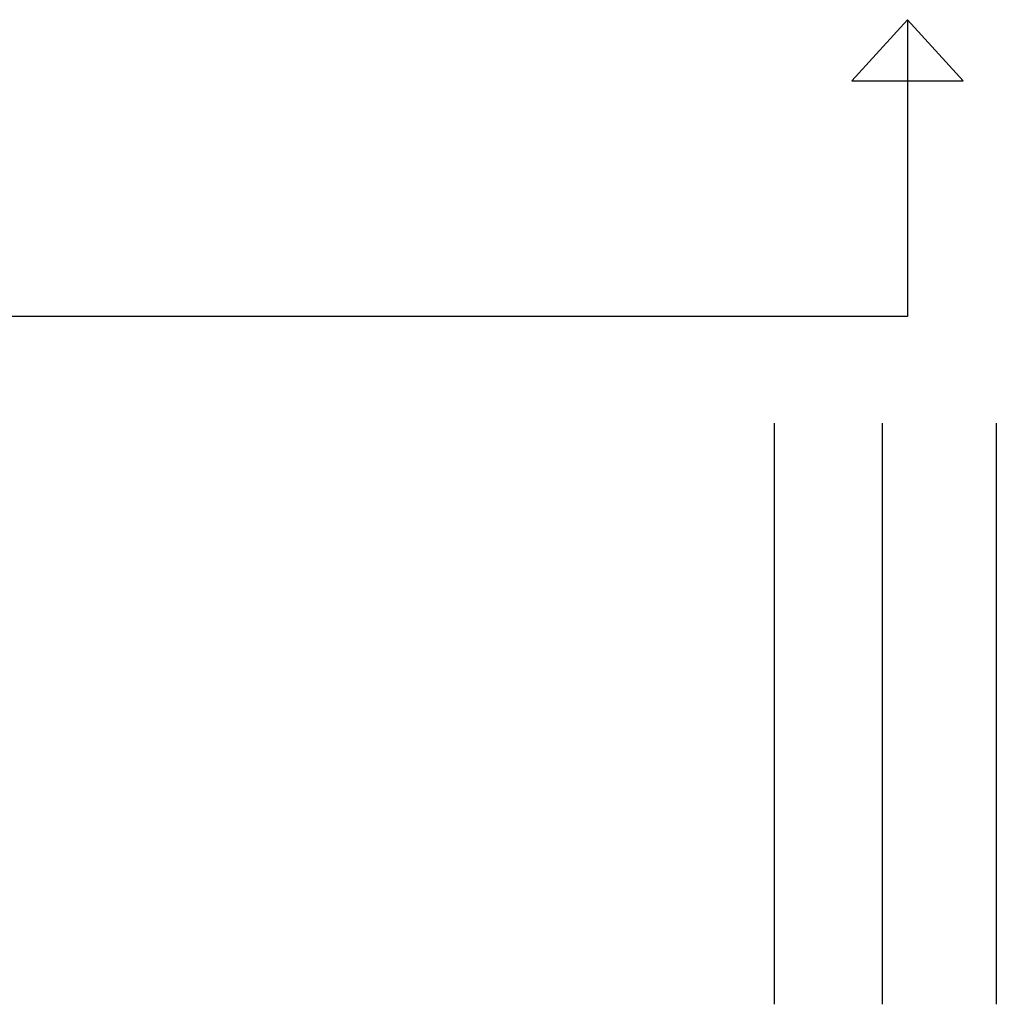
# Model space of a CAD drawing. Header units: metres. Extents: x 149234 to 159511, y 484155 to 486733.
# Tile 60 of 92: x 159249 to 159315, y 484337 to 484403. Entities that reach past the tile are written whole.
import ezdxf

# ---------------------------------------------------------------- set-up
doc = ezdxf.new("R2010")
doc.units = ezdxf.units.M
doc.layers.add('N-WE-GR-BOOM-1e-SD', color=90, linetype='Continuous', lineweight=25)

msp = doc.modelspace()

# ---------------------------------------------------------------- linework, layer by layer
at = {"layer": 'N-WE-GR-BOOM-1e-SD'}
for p, q in [((159309.457, 484403.216), (159309.457, 484383.155)), ((159305.69, 484399.075), (159313.223, 484399.075)), ((159309.457, 484383.155), (159060.386, 484383.155)), ((159300.459, 484375.953), (159300.459, 484336.679)), ((159307.759, 484375.953), (159307.759, 484336.679)), ((159315.459, 484375.953), (159315.459, 484336.679))]:
    msp.add_line(p, q, dxfattribs=at)
at = {"layer": 'N-WE-GR-BOOM-1e-SD', "flags": 128}
for points in [[(159309.457, 484403.216), (159305.69, 484399.075)], [(159309.457, 484403.216), (159313.223, 484399.075)]]:
    msp.add_lwpolyline(points, dxfattribs=at)

doc.saveas('drawing.dxf')
